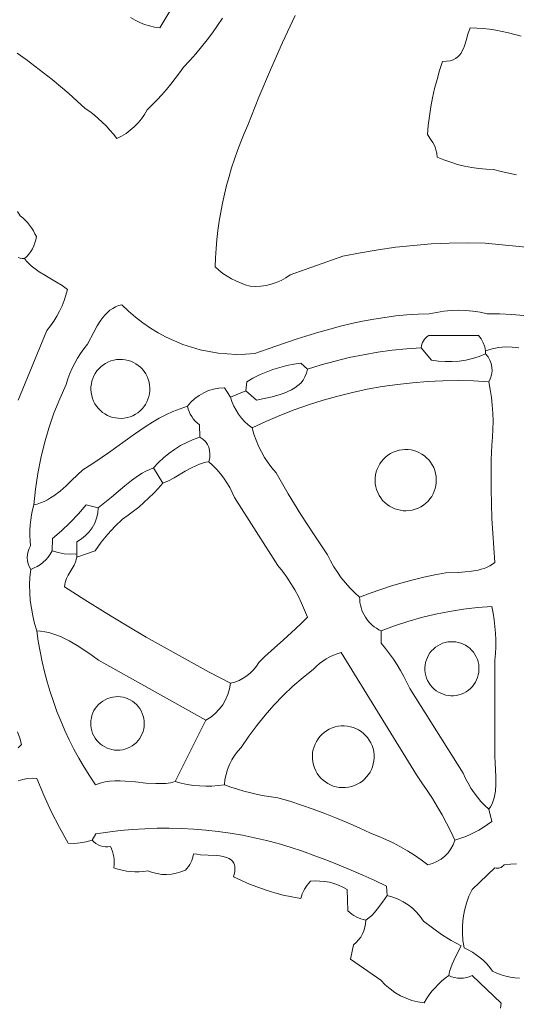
# Model space of a CAD drawing. Header units: inches. Extents: x 36.3 to 71.4, y 17.4 to 61.7.
# Tile 10 of 14: x 47.1 to 52.7, y 37.9 to 49.1. Entities that reach past the tile are written whole.
import ezdxf

# ---------------------------------------------------------------- set-up
doc = ezdxf.new("R2010")
doc.units = ezdxf.units.IN
doc.header["$MEASUREMENT"] = 0
doc.layers.add('10_CLOSED_AREAS', color=7, linetype='CONTINUOUS', lineweight=18)
doc.layers.add('20_EXACT_CIRCLES', color=7, linetype='CONTINUOUS', lineweight=18)

msp = doc.modelspace()

# ---------------------------------------------------------------- linework, layer by layer
at = {"layer": '10_CLOSED_AREAS'}
for points in [[(48.857, 49.322), (48.66, 48.994), (48.601, 49.002), (48.543, 49.014), (48.486, 49.032), (48.431, 49.054), (48.378, 49.081), (48.328, 49.112)], [(49.378, 49.105), (49.321, 49.021), (49.262, 48.937), (49.201, 48.855), (49.137, 48.775), (49.071, 48.696), (49.003, 48.619), (48.931, 48.543), (48.885, 48.478), (48.837, 48.414), (48.787, 48.351), (48.736, 48.29), (48.683, 48.23), (48.629, 48.171), (48.573, 48.114), (48.515, 48.058), (48.485, 48.005), (48.45, 47.955), (48.412, 47.908), (48.369, 47.865), (48.324, 47.825), (48.275, 47.789), (48.223, 47.757), (48.169, 47.729), (48.131, 47.779), (48.09, 47.827), (48.048, 47.873), (48.004, 47.917), (47.958, 47.959), (47.91, 47.999), (47.86, 48.037), (47.809, 48.073), (47.717, 48.158), (47.623, 48.242), (47.528, 48.323), (47.432, 48.403), (47.334, 48.48), (47.234, 48.556), (47.133, 48.631), (47.031, 48.703)], [(47.031, 48.703), (47.133, 48.631), (47.234, 48.556), (47.334, 48.48), (47.432, 48.403), (47.528, 48.323), (47.623, 48.242), (47.717, 48.158), (47.809, 48.073), (47.86, 48.037), (47.91, 47.999), (47.958, 47.959), (48.004, 47.917), (48.048, 47.873), (48.09, 47.827), (48.131, 47.779), (48.169, 47.729), (48.223, 47.757), (48.275, 47.789), (48.324, 47.825), (48.369, 47.865), (48.412, 47.908), (48.45, 47.955), (48.485, 48.005), (48.515, 48.058), (48.573, 48.114), (48.629, 48.171), (48.683, 48.23), (48.736, 48.29), (48.787, 48.351), (48.837, 48.414), (48.885, 48.478), (48.931, 48.543), (49.003, 48.619), (49.071, 48.696), (49.137, 48.775), (49.201, 48.855), (49.262, 48.937), (49.321, 49.021), (49.378, 49.105)], [(53.116, 46.462), (52.375, 46.535), (52.17, 46.539), (51.966, 46.536), (51.762, 46.527), (51.559, 46.511), (51.356, 46.49), (51.154, 46.461), (50.953, 46.427), (50.753, 46.387), (50.15, 46.174), (50.099, 46.14), (50.046, 46.111), (49.99, 46.087), (49.933, 46.068), (49.874, 46.054), (49.814, 46.046), (49.753, 46.043), (49.692, 46.046), (49.637, 46.062), (49.583, 46.082), (49.53, 46.104), (49.479, 46.13), (49.429, 46.159), (49.382, 46.191), (49.336, 46.226), (49.292, 46.264), (49.297, 46.369), (49.304, 46.474), (49.313, 46.578), (49.325, 46.682), (49.34, 46.785), (49.357, 46.888), (49.377, 46.991), (49.399, 47.093), (49.424, 47.194), (49.452, 47.295), (49.481, 47.395), (49.514, 47.495), (49.549, 47.593), (49.586, 47.691), (49.626, 47.788), (49.668, 47.884), (49.793, 48.2), (49.924, 48.514), (50.062, 48.826), (50.205, 49.134)], [(50.205, 49.134), (50.062, 48.826), (49.924, 48.514), (49.793, 48.2), (49.668, 47.884), (49.626, 47.788), (49.586, 47.691), (49.549, 47.593), (49.514, 47.495), (49.481, 47.395), (49.452, 47.295), (49.424, 47.194), (49.399, 47.093), (49.377, 46.991), (49.357, 46.888), (49.34, 46.785), (49.325, 46.682), (49.313, 46.578), (49.304, 46.474), (49.297, 46.369), (49.292, 46.264), (49.336, 46.226), (49.382, 46.191), (49.429, 46.159), (49.479, 46.13), (49.53, 46.104), (49.583, 46.082), (49.637, 46.062), (49.692, 46.046), (49.753, 46.043), (49.814, 46.046), (49.874, 46.054), (49.933, 46.068), (49.99, 46.087), (50.046, 46.111), (50.099, 46.14), (50.15, 46.174), (50.753, 46.387), (50.953, 46.427), (51.154, 46.461), (51.356, 46.49), (51.559, 46.511), (51.762, 46.527), (51.966, 46.536), (52.17, 46.539), (52.375, 46.535), (53.116, 46.462)], [(52.735, 47.316), (52.647, 47.333), (52.559, 47.353), (52.472, 47.376), (52.389, 47.38), (52.306, 47.387), (52.224, 47.399), (52.142, 47.415), (52.062, 47.435), (51.983, 47.459), (51.904, 47.487), (51.827, 47.519), (51.823, 47.563), (51.815, 47.6), (51.805, 47.631), (51.793, 47.658), (51.778, 47.684), (51.76, 47.711), (51.718, 47.774), (51.727, 47.88), (51.74, 47.986), (51.756, 48.092), (51.776, 48.196), (51.8, 48.3), (51.827, 48.404), (51.857, 48.506), (51.891, 48.607), (51.936, 48.611), (51.976, 48.618), (52.01, 48.629), (52.038, 48.644), (52.063, 48.661), (52.084, 48.681), (52.101, 48.704), (52.116, 48.729), (52.128, 48.757), (52.14, 48.786), (52.16, 48.85), (52.18, 48.92), (52.207, 48.993), (52.281, 48.991), (52.354, 48.986), (52.427, 48.977), (52.5, 48.965), (52.644, 48.935), (52.788, 48.899)], [(47.037, 46.898), (47.067, 46.848), (47.097, 46.824), (47.124, 46.798), (47.15, 46.77), (47.174, 46.741), (47.196, 46.71), (47.217, 46.678), (47.235, 46.644), (47.251, 46.61), (47.244, 46.574), (47.235, 46.539), (47.222, 46.505), (47.206, 46.472), (47.188, 46.441), (47.166, 46.412), (47.142, 46.385), (47.115, 46.36), (47.139, 46.331), (47.165, 46.303), (47.192, 46.278), (47.221, 46.254), (47.283, 46.21), (47.349, 46.169), (47.482, 46.092), (47.547, 46.052), (47.607, 46.008), (47.589, 45.944), (47.568, 45.882), (47.544, 45.821), (47.516, 45.761), (47.485, 45.703), (47.45, 45.647), (47.412, 45.593), (47.371, 45.541), (47.044, 44.745)], [(47.043, 46.374), (47.066, 46.365), (47.09, 46.36), (47.115, 46.36), (47.142, 46.385), (47.166, 46.412), (47.188, 46.441), (47.206, 46.472), (47.222, 46.505), (47.235, 46.539), (47.244, 46.574), (47.251, 46.61), (47.235, 46.644), (47.217, 46.678), (47.196, 46.71), (47.174, 46.741), (47.15, 46.77), (47.124, 46.798), (47.097, 46.824), (47.067, 46.848), (47.037, 46.898)], [(47.044, 44.745), (47.371, 45.541), (47.412, 45.593), (47.45, 45.647), (47.485, 45.703), (47.516, 45.761), (47.544, 45.821), (47.568, 45.882), (47.589, 45.944), (47.607, 46.008), (47.547, 46.052), (47.482, 46.092), (47.349, 46.169), (47.283, 46.21), (47.221, 46.254), (47.192, 46.278), (47.165, 46.303), (47.139, 46.331), (47.115, 46.36), (47.09, 46.36), (47.066, 46.365), (47.043, 46.374)], [(52.76, 45.342), (52.684, 45.35), (52.608, 45.351), (52.532, 45.344), (52.456, 45.329), (52.382, 45.306), (52.382, 45.271), (52.41, 45.238), (52.431, 45.2), (52.446, 45.161), (52.454, 45.119), (52.455, 45.077), (52.449, 45.035), (52.437, 44.994), (52.417, 44.955), (52.434, 44.866), (52.448, 44.776), (52.458, 44.686), (52.464, 44.595), (52.467, 44.504), (52.466, 44.413), (52.461, 44.323), (52.452, 44.232), (52.447, 44.064), (52.445, 43.896), (52.445, 43.729), (52.449, 43.561), (52.454, 43.393), (52.463, 43.225), (52.474, 43.058), (52.488, 42.891), (52.46, 42.871), (52.43, 42.853), (52.398, 42.838), (52.365, 42.825), (52.331, 42.815), (52.296, 42.806), (52.222, 42.792), (52.148, 42.784), (52.073, 42.779), (51.929, 42.775), (51.803, 42.751), (51.677, 42.724), (51.553, 42.694), (51.429, 42.661), (51.306, 42.625), (51.184, 42.585), (51.063, 42.543), (50.943, 42.497), (50.944, 42.467), (50.947, 42.436), (50.952, 42.406), (50.959, 42.377), (50.969, 42.348), (50.98, 42.321), (50.994, 42.294), (51.009, 42.268), (51.026, 42.244), (51.044, 42.22), (51.065, 42.198), (51.086, 42.178), (51.11, 42.158), (51.135, 42.141), (51.161, 42.125), (51.188, 42.111), (51.341, 42.169), (51.495, 42.22), (51.651, 42.264), (51.809, 42.302), (51.968, 42.334), (52.129, 42.359), (52.29, 42.378), (52.452, 42.389), (52.468, 42.314), (52.48, 42.238), (52.488, 42.161), (52.494, 42.085), (52.497, 42.008), (52.497, 41.931), (52.494, 41.854), (52.488, 41.777), (52.488, 40.68), (52.49, 40.605), (52.494, 40.525), (52.497, 40.444), (52.498, 40.363), (52.493, 40.283), (52.487, 40.245), (52.479, 40.207), (52.469, 40.171), (52.455, 40.137), (52.438, 40.105), (52.417, 40.075), (52.452, 39.937), (52.405, 39.901), (52.355, 39.868), (52.305, 39.837), (52.252, 39.809), (52.199, 39.784), (52.144, 39.761), (52.088, 39.741), (52.031, 39.723), (52.012, 39.671), (51.986, 39.623), (51.953, 39.579), (51.916, 39.539), (51.873, 39.506), (51.826, 39.478), (51.775, 39.457), (51.721, 39.443), (51.646, 39.498), (51.569, 39.551), (51.489, 39.601), (51.408, 39.648), (51.325, 39.691), (51.241, 39.732), (51.155, 39.769), (51.068, 39.802), (50.939, 39.863), (50.81, 39.921), (50.679, 39.976), (50.547, 40.028), (50.414, 40.077), (50.28, 40.123), (50.145, 40.167), (50.009, 40.207), (49.931, 40.217), (49.853, 40.23), (49.776, 40.245), (49.699, 40.263), (49.622, 40.282), (49.547, 40.304), (49.472, 40.329), (49.398, 40.356), (49.327, 40.346), (49.256, 40.341), (49.186, 40.339), (49.115, 40.342), (49.044, 40.348), (48.974, 40.359), (48.905, 40.373), (48.836, 40.391), (48.783, 40.378), (48.729, 40.371), (48.673, 40.368), (48.617, 40.368), (48.501, 40.375), (48.383, 40.387), (48.266, 40.397), (48.207, 40.399), (48.149, 40.399), (48.092, 40.395), (48.035, 40.387), (47.98, 40.374), (47.926, 40.356), (47.86, 40.455), (47.797, 40.555), (47.737, 40.658), (47.68, 40.762), (47.627, 40.868), (47.577, 40.975), (47.53, 41.083), (47.486, 41.193), (47.445, 41.304), (47.408, 41.417), (47.374, 41.53), (47.344, 41.645), (47.316, 41.76), (47.293, 41.876), (47.273, 41.993), (47.256, 42.111), (47.23, 42.197), (47.21, 42.283), (47.194, 42.37), (47.182, 42.458), (47.176, 42.547), (47.174, 42.636), (47.178, 42.725), (47.186, 42.813), (47.168, 42.845), (47.156, 42.878), (47.149, 42.912), (47.146, 42.947), (47.148, 42.982), (47.156, 43.016), (47.168, 43.05), (47.185, 43.081), (47.18, 43.14), (47.178, 43.2), (47.178, 43.259), (47.181, 43.318), (47.187, 43.377), (47.196, 43.435), (47.207, 43.493), (47.221, 43.551), (47.24, 43.729), (47.267, 43.906), (47.302, 44.081), (47.344, 44.254), (47.394, 44.426), (47.452, 44.595), (47.518, 44.761), (47.591, 44.924), (47.611, 44.987), (47.634, 45.048), (47.66, 45.108), (47.689, 45.166), (47.722, 45.223), (47.757, 45.278), (47.795, 45.331), (47.836, 45.382), (47.908, 45.521), (47.946, 45.591), (47.989, 45.658), (48.012, 45.689), (48.037, 45.718), (48.063, 45.745), (48.092, 45.77), (48.123, 45.791), (48.155, 45.809), (48.191, 45.823), (48.229, 45.833), (48.305, 45.759), (48.384, 45.69), (48.467, 45.626), (48.553, 45.567), (48.642, 45.512), (48.733, 45.463), (48.827, 45.42), (48.923, 45.381), (49.022, 45.348), (49.122, 45.32), (49.223, 45.298), (49.326, 45.282), (49.43, 45.271), (49.534, 45.267), (49.64, 45.268), (49.745, 45.275), (49.986, 45.36), (50.23, 45.443), (50.477, 45.519), (50.601, 45.554), (50.726, 45.587), (50.851, 45.618), (50.977, 45.645), (51.104, 45.669), (51.23, 45.689), (51.357, 45.705), (51.484, 45.718), (51.611, 45.725), (51.739, 45.728), (51.821, 45.746), (51.903, 45.759), (51.987, 45.767), (52.07, 45.77), (52.153, 45.767), (52.237, 45.76), (52.319, 45.747), (52.401, 45.729), (52.541, 45.729), (52.68, 45.723), (52.819, 45.71)], [(52.819, 45.71), (52.68, 45.723), (52.541, 45.729), (52.401, 45.729), (52.319, 45.747), (52.237, 45.76), (52.153, 45.767), (52.07, 45.77), (51.987, 45.767), (51.903, 45.759), (51.821, 45.746), (51.739, 45.728), (51.611, 45.725), (51.484, 45.718), (51.357, 45.705), (51.23, 45.689), (51.104, 45.669), (50.977, 45.645), (50.851, 45.618), (50.726, 45.587), (50.601, 45.554), (50.477, 45.519), (50.23, 45.443), (49.986, 45.36), (49.745, 45.275), (49.64, 45.268), (49.534, 45.267), (49.43, 45.271), (49.326, 45.282), (49.223, 45.298), (49.122, 45.32), (49.022, 45.348), (48.923, 45.381), (48.827, 45.42), (48.733, 45.463), (48.642, 45.512), (48.553, 45.567), (48.467, 45.626), (48.384, 45.69), (48.305, 45.759), (48.229, 45.833), (48.191, 45.823), (48.155, 45.809), (48.123, 45.791), (48.092, 45.77), (48.063, 45.745), (48.037, 45.718), (48.012, 45.689), (47.989, 45.658), (47.946, 45.591), (47.908, 45.521), (47.836, 45.382), (47.795, 45.331), (47.757, 45.278), (47.722, 45.223), (47.689, 45.166), (47.66, 45.108), (47.634, 45.048), (47.611, 44.987), (47.591, 44.924), (47.518, 44.761), (47.452, 44.595), (47.394, 44.426), (47.344, 44.254), (47.302, 44.081), (47.267, 43.906), (47.24, 43.729), (47.221, 43.551), (47.261, 43.559), (47.3, 43.571), (47.339, 43.587), (47.377, 43.606), (47.414, 43.628), (47.451, 43.652), (47.523, 43.707), (47.592, 43.767), (47.658, 43.83), (47.78, 43.951), (47.856, 43.996), (47.929, 44.043), (48.074, 44.142), (48.359, 44.348), (48.504, 44.447), (48.578, 44.493), (48.653, 44.537), (48.731, 44.577), (48.81, 44.614), (48.892, 44.646), (48.976, 44.674), (49.016, 44.722), (49.06, 44.764), (49.109, 44.799), (49.162, 44.829), (49.218, 44.853), (49.276, 44.87), (49.336, 44.88), (49.398, 44.883), (49.468, 44.78), (49.643, 44.85), (49.653, 44.955), (49.725, 44.996), (49.799, 45.032), (49.875, 45.064), (49.952, 45.093), (50.03, 45.117), (50.11, 45.138), (50.191, 45.154), (50.273, 45.166), (50.346, 45.096), (50.504, 45.146), (50.664, 45.191), (50.825, 45.23), (50.987, 45.263), (51.15, 45.291), (51.314, 45.314), (51.479, 45.331), (51.645, 45.342), (51.648, 45.363), (51.654, 45.384), (51.662, 45.403), (51.672, 45.422), (51.684, 45.439), (51.699, 45.455), (51.715, 45.47), (51.732, 45.482), (52.302, 45.482), (52.331, 45.443), (52.355, 45.4), (52.372, 45.354), (52.382, 45.306), (52.456, 45.329), (52.532, 45.344), (52.608, 45.351), (52.684, 45.35), (52.76, 45.342)], [(47.035, 40.958), (47.061, 40.887), (47.08, 40.813), (47.042, 40.778)], [(47.042, 40.778), (47.08, 40.813), (47.061, 40.887), (47.035, 40.958)], [(47.045, 40.399), (47.096, 40.415), (47.148, 40.425), (47.202, 40.429), (47.255, 40.426), (47.335, 40.237), (47.422, 40.051), (47.515, 39.868), (47.614, 39.688), (47.683, 39.686), (47.753, 39.691), (47.821, 39.703), (47.888, 39.723), (47.93, 39.794), (48.069, 39.815), (48.209, 39.832), (48.349, 39.845), (48.489, 39.854), (48.629, 39.859), (48.769, 39.859), (48.909, 39.856), (49.049, 39.849), (49.188, 39.837), (49.327, 39.822), (49.466, 39.802), (49.604, 39.779), (49.741, 39.751), (49.878, 39.72), (50.014, 39.685), (50.149, 39.645), (50.29, 39.597), (50.43, 39.546), (50.569, 39.494), (50.708, 39.439), (50.845, 39.382), (50.981, 39.322), (51.117, 39.261), (51.251, 39.197), (51.259, 39.091), (51.322, 39.074), (51.383, 39.051), (51.441, 39.021), (51.496, 38.987), (51.547, 38.947), (51.594, 38.903), (51.636, 38.853), (51.674, 38.8), (51.775, 38.721), (51.88, 38.647), (51.989, 38.58), (52.101, 38.519), (52.061, 38.436), (52.019, 38.351), (52, 38.309), (51.984, 38.266), (51.97, 38.223), (51.961, 38.179), (51.993, 38.165), (52.026, 38.156), (52.06, 38.15), (52.094, 38.148), (52.129, 38.15), (52.162, 38.156), (52.196, 38.165), (52.228, 38.179), (52.558, 37.862), (52.553, 37.807)], [(52.553, 37.807), (52.558, 37.862), (52.228, 38.179), (52.196, 38.165), (52.162, 38.156), (52.129, 38.15), (52.094, 38.148), (52.06, 38.15), (52.026, 38.156), (51.993, 38.165), (51.961, 38.179), (51.919, 38.147), (51.878, 38.113), (51.84, 38.077), (51.804, 38.039), (51.769, 37.999), (51.737, 37.957), (51.707, 37.913), (51.68, 37.868), (51.609, 37.878), (51.54, 37.895), (51.473, 37.919), (51.409, 37.948), (51.347, 37.984), (51.29, 38.025), (51.236, 38.072), (51.187, 38.125), (50.837, 38.366), (50.872, 38.528), (50.904, 38.555), (50.931, 38.585), (50.955, 38.618), (50.976, 38.653), (50.991, 38.69), (51.003, 38.729), (51.01, 38.769), (51.013, 38.811), (50.984, 38.817), (50.956, 38.825), (50.929, 38.835), (50.902, 38.847), (50.877, 38.862), (50.853, 38.878), (50.83, 38.896), (50.808, 38.916), (50.8, 39.162), (50.752, 39.188), (50.702, 39.21), (50.65, 39.228), (50.598, 39.242), (50.544, 39.252), (50.49, 39.257), (50.436, 39.258), (50.381, 39.255), (50.344, 39.211), (50.313, 39.163), (50.288, 39.111), (50.27, 39.056), (50.17, 39.075), (50.071, 39.097), (49.974, 39.123), (49.877, 39.153), (49.782, 39.186), (49.687, 39.222), (49.594, 39.262), (49.503, 39.305), (49.516, 39.36), (49.519, 39.384), (49.519, 39.405), (49.517, 39.425), (49.514, 39.443), (49.508, 39.459), (49.5, 39.473), (49.491, 39.485), (49.48, 39.496), (49.453, 39.514), (49.421, 39.527), (49.385, 39.537), (49.346, 39.543), (49.303, 39.547), (49.215, 39.551), (49.127, 39.556), (49.085, 39.562), (49.047, 39.569), (49.042, 39.543), (49.035, 39.517), (49.026, 39.492), (49.016, 39.467), (49.003, 39.444), (48.988, 39.422), (48.971, 39.401), (48.953, 39.381), (48.901, 39.36), (48.848, 39.345), (48.794, 39.336), (48.739, 39.332), (48.684, 39.333), (48.63, 39.341), (48.576, 39.353), (48.523, 39.372), (48.474, 39.365), (48.425, 39.362), (48.376, 39.362), (48.327, 39.365), (48.279, 39.371), (48.23, 39.38), (48.183, 39.392), (48.136, 39.407), (48.139, 39.439), (48.14, 39.47), (48.139, 39.502), (48.136, 39.533), (48.13, 39.563), (48.122, 39.594), (48.111, 39.623), (48.098, 39.652), (48.069, 39.648), (48.04, 39.648), (48.011, 39.652), (47.984, 39.66), (47.957, 39.671), (47.932, 39.685), (47.909, 39.703), (47.888, 39.723), (47.821, 39.703), (47.753, 39.691), (47.683, 39.686), (47.614, 39.688), (47.515, 39.868), (47.422, 40.051), (47.335, 40.237), (47.255, 40.426), (47.202, 40.429), (47.148, 40.425), (47.096, 40.415), (47.045, 40.399)], [(52.769, 38.147), (52.716, 38.152), (52.663, 38.16), (52.611, 38.172), (52.56, 38.188), (52.51, 38.207), (52.461, 38.229), (52.429, 38.271), (52.394, 38.311), (52.356, 38.349), (52.317, 38.384), (52.275, 38.416), (52.231, 38.445), (52.184, 38.471), (52.136, 38.495), (52.123, 38.58), (52.117, 38.665), (52.118, 38.751), (52.126, 38.836), (52.141, 38.92), (52.163, 39.003), (52.192, 39.084), (52.227, 39.162), (52.488, 39.407), (52.502, 39.404), (52.517, 39.403), (52.532, 39.404), (52.546, 39.407), (52.56, 39.413), (52.572, 39.421), (52.583, 39.431), (52.593, 39.443), (52.665, 39.451), (52.736, 39.453)]]:
    msp.add_lwpolyline(points, dxfattribs=at)
for points in [[(52.382, 45.306), (52.372, 45.354), (52.355, 45.4), (52.331, 45.443), (52.302, 45.482), (51.732, 45.482), (51.715, 45.47), (51.699, 45.455), (51.684, 45.439), (51.672, 45.422), (51.662, 45.403), (51.654, 45.384), (51.648, 45.363), (51.645, 45.342), (51.763, 45.201), (51.842, 45.19), (51.92, 45.184), (51.999, 45.184), (52.078, 45.19), (52.156, 45.202), (52.233, 45.22), (52.308, 45.243), (52.382, 45.271)], [(49.468, 44.78), (49.485, 44.728), (49.506, 44.677), (49.532, 44.629), (49.561, 44.583), (49.594, 44.54), (49.63, 44.5), (49.67, 44.463), (49.714, 44.429), (49.872, 44.502), (50.033, 44.571), (50.195, 44.634), (50.36, 44.692), (50.525, 44.744), (50.693, 44.791), (50.861, 44.832), (51.031, 44.868), (51.202, 44.899), (51.374, 44.924), (51.547, 44.943), (51.72, 44.957), (51.894, 44.965), (52.068, 44.967), (52.243, 44.964), (52.417, 44.955), (52.437, 44.994), (52.449, 45.035), (52.455, 45.077), (52.454, 45.119), (52.446, 45.161), (52.431, 45.2), (52.41, 45.238), (52.382, 45.271), (52.308, 45.243), (52.233, 45.22), (52.156, 45.202), (52.078, 45.19), (51.999, 45.184), (51.92, 45.184), (51.842, 45.19), (51.763, 45.201), (51.645, 45.342), (51.479, 45.331), (51.314, 45.314), (51.15, 45.291), (50.987, 45.263), (50.825, 45.23), (50.664, 45.191), (50.504, 45.146), (50.346, 45.096), (50.335, 45.051), (50.319, 45.01), (50.297, 44.973), (50.27, 44.94), (50.238, 44.911), (50.203, 44.885), (50.165, 44.862), (50.123, 44.842), (50.08, 44.824), (50.035, 44.809), (49.943, 44.783), (49.851, 44.762), (49.764, 44.745), (49.643, 44.85)], [(49.764, 44.745), (49.851, 44.762), (49.943, 44.783), (50.035, 44.809), (50.08, 44.824), (50.123, 44.842), (50.165, 44.862), (50.203, 44.885), (50.238, 44.911), (50.27, 44.94), (50.297, 44.973), (50.319, 45.01), (50.335, 45.051), (50.346, 45.096), (50.273, 45.166), (50.191, 45.154), (50.11, 45.138), (50.03, 45.117), (49.952, 45.093), (49.875, 45.064), (49.799, 45.032), (49.725, 44.996), (49.653, 44.955), (49.643, 44.85)], [(52.452, 44.232), (52.461, 44.323), (52.466, 44.413), (52.467, 44.504), (52.464, 44.595), (52.458, 44.686), (52.448, 44.776), (52.434, 44.866), (52.417, 44.955), (52.243, 44.964), (52.068, 44.967), (51.894, 44.965), (51.72, 44.957), (51.547, 44.943), (51.374, 44.924), (51.202, 44.899), (51.031, 44.868), (50.861, 44.832), (50.693, 44.791), (50.525, 44.744), (50.36, 44.692), (50.195, 44.634), (50.033, 44.571), (49.872, 44.502), (49.714, 44.429), (49.735, 44.358), (49.76, 44.289), (49.789, 44.221), (49.821, 44.155), (49.858, 44.091), (49.898, 44.03), (49.942, 43.971), (49.989, 43.914), (50.128, 43.675), (50.273, 43.44), (50.423, 43.208), (50.578, 42.98), (50.612, 42.911), (50.649, 42.844), (50.689, 42.78), (50.733, 42.718), (50.781, 42.659), (50.832, 42.602), (50.886, 42.548), (50.943, 42.497), (51.063, 42.543), (51.184, 42.585), (51.306, 42.625), (51.429, 42.661), (51.553, 42.694), (51.677, 42.724), (51.803, 42.751), (51.929, 42.775), (52.073, 42.779), (52.148, 42.784), (52.222, 42.792), (52.296, 42.806), (52.331, 42.815), (52.365, 42.825), (52.398, 42.838), (52.43, 42.853), (52.46, 42.871), (52.488, 42.891), (52.474, 43.058), (52.463, 43.225), (52.454, 43.393), (52.449, 43.561), (52.445, 43.729), (52.445, 43.896), (52.447, 44.064)], [(49.468, 44.78), (49.398, 44.883), (49.336, 44.88), (49.276, 44.87), (49.218, 44.853), (49.162, 44.829), (49.109, 44.799), (49.06, 44.764), (49.016, 44.722), (48.976, 44.674), (48.984, 44.643), (48.995, 44.613), (49.009, 44.584), (49.025, 44.556), (49.043, 44.53), (49.064, 44.506), (49.087, 44.484), (49.113, 44.464), (49.117, 44.323), (49.153, 44.299), (49.182, 44.271), (49.205, 44.24), (49.221, 44.207), (49.23, 44.17), (49.234, 44.13), (49.231, 44.088), (49.222, 44.042), (49.268, 43.999), (49.312, 43.953), (49.353, 43.904), (49.392, 43.853), (49.427, 43.801), (49.459, 43.746), (49.488, 43.69), (49.515, 43.632), (50.007, 42.858), (50.061, 42.792), (50.112, 42.723), (50.159, 42.652), (50.203, 42.578), (50.244, 42.503), (50.281, 42.427), (50.315, 42.348), (50.346, 42.268), (50.28, 42.2), (50.212, 42.135), (50.073, 42.009), (49.932, 41.884), (49.862, 41.819), (49.793, 41.752), (49.764, 41.708), (49.731, 41.668), (49.695, 41.632), (49.655, 41.599), (49.612, 41.571), (49.566, 41.547), (49.518, 41.528), (49.468, 41.514), (49.457, 41.449), (49.438, 41.386), (49.412, 41.326), (49.379, 41.269), (49.34, 41.217), (49.294, 41.17), (49.243, 41.128), (49.187, 41.093), (48.836, 40.391), (48.905, 40.373), (48.974, 40.359), (49.044, 40.348), (49.115, 40.342), (49.186, 40.339), (49.256, 40.341), (49.327, 40.346), (49.398, 40.356), (49.405, 40.415), (49.417, 40.474), (49.434, 40.531), (49.456, 40.586), (49.483, 40.639), (49.515, 40.689), (49.551, 40.737), (49.592, 40.782), (49.677, 40.909), (49.768, 41.031), (49.864, 41.15), (49.965, 41.265), (50.071, 41.374), (50.182, 41.48), (50.297, 41.58), (50.417, 41.675), (50.45, 41.709), (50.485, 41.739), (50.522, 41.767), (50.561, 41.793), (50.601, 41.815), (50.643, 41.834), (50.687, 41.85), (50.732, 41.863), (51.591, 40.467), (51.654, 40.379), (51.715, 40.29), (51.774, 40.199), (51.83, 40.107), (51.884, 40.013), (51.936, 39.918), (51.985, 39.821), (52.031, 39.723), (52.088, 39.741), (52.144, 39.761), (52.199, 39.784), (52.252, 39.809), (52.305, 39.837), (52.355, 39.868), (52.405, 39.901), (52.452, 39.937), (52.417, 40.075), (52.372, 40.119), (52.329, 40.166), (52.288, 40.214), (52.25, 40.265), (52.214, 40.318), (52.182, 40.372), (52.152, 40.428), (52.125, 40.486), (51.517, 41.454), (51.484, 41.524), (51.449, 41.592), (51.411, 41.659), (51.372, 41.724), (51.329, 41.788), (51.285, 41.851), (51.238, 41.912), (51.189, 41.971), (51.188, 42.111), (51.161, 42.125), (51.135, 42.141), (51.11, 42.158), (51.086, 42.178), (51.065, 42.198), (51.044, 42.22), (51.026, 42.244), (51.009, 42.268), (50.994, 42.294), (50.98, 42.321), (50.969, 42.348), (50.959, 42.377), (50.952, 42.406), (50.947, 42.436), (50.944, 42.467), (50.943, 42.497), (50.886, 42.548), (50.832, 42.602), (50.781, 42.659), (50.733, 42.718), (50.689, 42.78), (50.649, 42.844), (50.612, 42.911), (50.578, 42.98), (50.423, 43.208), (50.273, 43.44), (50.128, 43.675), (49.989, 43.914), (49.942, 43.971), (49.898, 44.03), (49.858, 44.091), (49.821, 44.155), (49.789, 44.221), (49.76, 44.289), (49.735, 44.358), (49.714, 44.429), (49.67, 44.463), (49.63, 44.5), (49.594, 44.54), (49.561, 44.583), (49.532, 44.629), (49.506, 44.677), (49.485, 44.728)], [(47.821, 43.551), (47.958, 43.516), (48.034, 43.575), (48.109, 43.638), (48.261, 43.767), (48.338, 43.828), (48.419, 43.884), (48.46, 43.91), (48.502, 43.933), (48.546, 43.954), (48.59, 43.972), (48.645, 44.031), (48.703, 44.086), (48.765, 44.136), (48.83, 44.183), (48.898, 44.225), (48.968, 44.262), (49.041, 44.295), (49.117, 44.323), (49.113, 44.464), (49.087, 44.484), (49.064, 44.506), (49.043, 44.53), (49.025, 44.556), (49.009, 44.584), (48.995, 44.613), (48.984, 44.643), (48.976, 44.674), (48.892, 44.646), (48.81, 44.614), (48.731, 44.577), (48.653, 44.537), (48.578, 44.493), (48.504, 44.447), (48.359, 44.348), (48.074, 44.142), (47.929, 44.043), (47.856, 43.996), (47.78, 43.951), (47.658, 43.83), (47.592, 43.767), (47.523, 43.707), (47.451, 43.652), (47.414, 43.628), (47.377, 43.606), (47.339, 43.587), (47.3, 43.571), (47.261, 43.559), (47.221, 43.551), (47.207, 43.493), (47.196, 43.435), (47.187, 43.377), (47.181, 43.318), (47.178, 43.259), (47.178, 43.2), (47.18, 43.14), (47.185, 43.081), (47.168, 43.05), (47.156, 43.016), (47.148, 42.982), (47.146, 42.947), (47.149, 42.912), (47.156, 42.878), (47.168, 42.845), (47.186, 42.813), (47.225, 42.829), (47.262, 42.847), (47.297, 42.869), (47.329, 42.895), (47.359, 42.923), (47.386, 42.954), (47.41, 42.988), (47.431, 43.024), (47.434, 43.165), (47.538, 43.254), (47.638, 43.348), (47.732, 43.447)], [(49.117, 44.323), (49.041, 44.295), (48.968, 44.262), (48.898, 44.225), (48.83, 44.183), (48.765, 44.136), (48.703, 44.086), (48.645, 44.031), (48.59, 43.972), (48.695, 43.797), (48.762, 43.825), (48.825, 43.859), (48.951, 43.933), (49.014, 43.969), (49.08, 44), (49.114, 44.014), (49.149, 44.026), (49.185, 44.035), (49.222, 44.042), (49.231, 44.088), (49.234, 44.13), (49.23, 44.17), (49.221, 44.207), (49.205, 44.24), (49.182, 44.271), (49.153, 44.299)], [(49.222, 44.042), (49.185, 44.035), (49.149, 44.026), (49.114, 44.014), (49.08, 44), (49.014, 43.969), (48.951, 43.933), (48.825, 43.859), (48.762, 43.825), (48.695, 43.797), (48.644, 43.738), (48.591, 43.682), (48.536, 43.628), (48.479, 43.575), (48.421, 43.525), (48.36, 43.477), (48.298, 43.431), (48.234, 43.387), (48.148, 43.303), (48.068, 43.215), (47.993, 43.122), (47.923, 43.024), (47.712, 42.954), (47.707, 42.929), (47.7, 42.905), (47.682, 42.862), (47.661, 42.824), (47.638, 42.787), (47.615, 42.749), (47.595, 42.709), (47.58, 42.665), (47.575, 42.64), (47.572, 42.614), (47.803, 42.466), (48.036, 42.322), (48.27, 42.18), (48.506, 42.041), (48.744, 41.905), (48.984, 41.772), (49.225, 41.642), (49.468, 41.514), (49.518, 41.528), (49.566, 41.547), (49.612, 41.571), (49.655, 41.599), (49.695, 41.632), (49.731, 41.668), (49.764, 41.708), (49.793, 41.752), (49.862, 41.819), (49.932, 41.884), (50.073, 42.009), (50.212, 42.135), (50.28, 42.2), (50.346, 42.268), (50.315, 42.348), (50.281, 42.427), (50.244, 42.503), (50.203, 42.578), (50.159, 42.652), (50.112, 42.723), (50.061, 42.792), (50.007, 42.858), (49.515, 43.632), (49.488, 43.69), (49.459, 43.746), (49.427, 43.801), (49.392, 43.853), (49.353, 43.904), (49.312, 43.953), (49.268, 43.999)], [(47.958, 43.516), (47.953, 43.455), (47.939, 43.397), (47.918, 43.341), (47.89, 43.289), (47.855, 43.241), (47.814, 43.198), (47.767, 43.161), (47.715, 43.129), (47.712, 42.989), (47.712, 42.954), (47.923, 43.024), (47.993, 43.122), (48.068, 43.215), (48.148, 43.303), (48.234, 43.387), (48.298, 43.431), (48.36, 43.477), (48.421, 43.525), (48.479, 43.575), (48.536, 43.628), (48.591, 43.682), (48.644, 43.738), (48.695, 43.797), (48.59, 43.972), (48.546, 43.954), (48.502, 43.933), (48.46, 43.91), (48.419, 43.884), (48.338, 43.828), (48.261, 43.767), (48.109, 43.638), (48.034, 43.575)], [(47.715, 43.129), (47.767, 43.161), (47.814, 43.198), (47.855, 43.241), (47.89, 43.289), (47.918, 43.341), (47.939, 43.397), (47.953, 43.455), (47.958, 43.516), (47.821, 43.551), (47.732, 43.447), (47.638, 43.348), (47.538, 43.254), (47.434, 43.165), (47.431, 43.024), (47.5, 43.004), (47.57, 42.991), (47.641, 42.986), (47.712, 42.989)], [(47.186, 42.813), (47.178, 42.725), (47.174, 42.636), (47.176, 42.547), (47.182, 42.458), (47.194, 42.37), (47.21, 42.283), (47.23, 42.197), (47.256, 42.111), (47.3, 42.109), (47.346, 42.102), (47.392, 42.092), (47.439, 42.078), (47.486, 42.062), (47.533, 42.042), (47.626, 41.997), (47.718, 41.945), (47.805, 41.889), (47.887, 41.832), (47.961, 41.777), (49.187, 41.093), (49.243, 41.128), (49.294, 41.17), (49.34, 41.217), (49.379, 41.269), (49.412, 41.326), (49.438, 41.386), (49.457, 41.449), (49.468, 41.514), (49.225, 41.642), (48.984, 41.772), (48.744, 41.905), (48.506, 42.041), (48.27, 42.18), (48.036, 42.322), (47.803, 42.466), (47.572, 42.614), (47.575, 42.64), (47.58, 42.665), (47.595, 42.709), (47.615, 42.749), (47.638, 42.787), (47.661, 42.824), (47.682, 42.862), (47.7, 42.905), (47.707, 42.929), (47.712, 42.954), (47.712, 42.989), (47.641, 42.986), (47.57, 42.991), (47.5, 43.004), (47.431, 43.024), (47.41, 42.988), (47.386, 42.954), (47.359, 42.923), (47.329, 42.895), (47.297, 42.869), (47.262, 42.847), (47.225, 42.829)], [(51.188, 42.111), (51.189, 41.971), (51.238, 41.912), (51.285, 41.851), (51.329, 41.788), (51.372, 41.724), (51.411, 41.659), (51.449, 41.592), (51.484, 41.524), (51.517, 41.454), (52.125, 40.486), (52.152, 40.428), (52.182, 40.372), (52.214, 40.318), (52.25, 40.265), (52.288, 40.214), (52.329, 40.166), (52.372, 40.119), (52.417, 40.075), (52.438, 40.105), (52.455, 40.137), (52.469, 40.171), (52.479, 40.207), (52.487, 40.245), (52.493, 40.283), (52.498, 40.363), (52.497, 40.444), (52.494, 40.525), (52.49, 40.605), (52.488, 40.68), (52.488, 41.777), (52.494, 41.854), (52.497, 41.931), (52.497, 42.008), (52.494, 42.085), (52.488, 42.161), (52.48, 42.238), (52.468, 42.314), (52.452, 42.389), (52.29, 42.378), (52.129, 42.359), (51.968, 42.334), (51.809, 42.302), (51.651, 42.264), (51.495, 42.22), (51.341, 42.169)], [(47.256, 42.111), (47.273, 41.993), (47.293, 41.876), (47.316, 41.76), (47.344, 41.645), (47.374, 41.53), (47.408, 41.417), (47.445, 41.304), (47.486, 41.193), (47.53, 41.083), (47.577, 40.975), (47.627, 40.868), (47.68, 40.762), (47.737, 40.658), (47.797, 40.555), (47.86, 40.455), (47.926, 40.356), (47.98, 40.374), (48.035, 40.387), (48.092, 40.395), (48.149, 40.399), (48.207, 40.399), (48.266, 40.397), (48.383, 40.387), (48.501, 40.375), (48.617, 40.368), (48.673, 40.368), (48.729, 40.371), (48.783, 40.378), (48.836, 40.391), (49.187, 41.093), (47.961, 41.777), (47.887, 41.832), (47.805, 41.889), (47.718, 41.945), (47.626, 41.997), (47.533, 42.042), (47.486, 42.062), (47.439, 42.078), (47.392, 42.092), (47.346, 42.102), (47.3, 42.109)], [(52.031, 39.723), (51.985, 39.821), (51.936, 39.918), (51.884, 40.013), (51.83, 40.107), (51.774, 40.199), (51.715, 40.29), (51.654, 40.379), (51.591, 40.467), (50.732, 41.863), (50.687, 41.85), (50.643, 41.834), (50.601, 41.815), (50.561, 41.793), (50.522, 41.767), (50.485, 41.739), (50.45, 41.709), (50.417, 41.675), (50.297, 41.58), (50.182, 41.48), (50.071, 41.374), (49.965, 41.265), (49.864, 41.15), (49.768, 41.031), (49.677, 40.909), (49.592, 40.782), (49.551, 40.737), (49.515, 40.689), (49.483, 40.639), (49.456, 40.586), (49.434, 40.531), (49.417, 40.474), (49.405, 40.415), (49.398, 40.356), (49.472, 40.329), (49.547, 40.304), (49.622, 40.282), (49.699, 40.263), (49.776, 40.245), (49.853, 40.23), (49.931, 40.217), (50.009, 40.207), (50.145, 40.167), (50.28, 40.123), (50.414, 40.077), (50.547, 40.028), (50.679, 39.976), (50.81, 39.921), (50.939, 39.863), (51.068, 39.802), (51.155, 39.769), (51.241, 39.732), (51.325, 39.691), (51.408, 39.648), (51.489, 39.601), (51.569, 39.551), (51.646, 39.498), (51.721, 39.443), (51.775, 39.457), (51.826, 39.478), (51.873, 39.506), (51.916, 39.539), (51.953, 39.579), (51.986, 39.623), (52.012, 39.671)], [(51.259, 39.091), (51.251, 39.197), (51.117, 39.261), (50.981, 39.322), (50.845, 39.382), (50.708, 39.439), (50.569, 39.494), (50.43, 39.546), (50.29, 39.597), (50.149, 39.645), (50.014, 39.685), (49.878, 39.72), (49.741, 39.751), (49.604, 39.779), (49.466, 39.802), (49.327, 39.822), (49.188, 39.837), (49.049, 39.849), (48.909, 39.856), (48.769, 39.859), (48.629, 39.859), (48.489, 39.854), (48.349, 39.845), (48.209, 39.832), (48.069, 39.815), (47.93, 39.794), (47.888, 39.723), (47.909, 39.703), (47.932, 39.685), (47.957, 39.671), (47.984, 39.66), (48.011, 39.652), (48.04, 39.648), (48.069, 39.648), (48.098, 39.652), (48.111, 39.623), (48.122, 39.594), (48.13, 39.563), (48.136, 39.533), (48.139, 39.502), (48.14, 39.47), (48.139, 39.439), (48.136, 39.407), (48.183, 39.392), (48.23, 39.38), (48.279, 39.371), (48.327, 39.365), (48.376, 39.362), (48.425, 39.362), (48.474, 39.365), (48.523, 39.372), (48.576, 39.353), (48.63, 39.341), (48.684, 39.333), (48.739, 39.332), (48.794, 39.336), (48.848, 39.345), (48.901, 39.36), (48.953, 39.381), (48.971, 39.401), (48.988, 39.422), (49.003, 39.444), (49.016, 39.467), (49.026, 39.492), (49.035, 39.517), (49.042, 39.543), (49.047, 39.569), (49.085, 39.562), (49.127, 39.556), (49.215, 39.551), (49.303, 39.547), (49.346, 39.543), (49.385, 39.537), (49.421, 39.527), (49.453, 39.514), (49.48, 39.496), (49.491, 39.485), (49.5, 39.473), (49.508, 39.459), (49.514, 39.443), (49.517, 39.425), (49.519, 39.405), (49.519, 39.384), (49.516, 39.36), (49.503, 39.305), (49.594, 39.262), (49.687, 39.222), (49.782, 39.186), (49.877, 39.153), (49.974, 39.123), (50.071, 39.097), (50.17, 39.075), (50.27, 39.056), (50.288, 39.111), (50.313, 39.163), (50.344, 39.211), (50.381, 39.255), (50.436, 39.258), (50.49, 39.257), (50.544, 39.252), (50.598, 39.242), (50.65, 39.228), (50.702, 39.21), (50.752, 39.188), (50.8, 39.162), (50.808, 38.916), (50.83, 38.896), (50.853, 38.878), (50.877, 38.862), (50.902, 38.847), (50.929, 38.835), (50.956, 38.825), (50.984, 38.817), (51.013, 38.811), (51.048, 38.835), (51.081, 38.864), (51.113, 38.898), (51.144, 38.935), (51.203, 39.014)], [(51.961, 38.179), (51.97, 38.223), (51.984, 38.266), (52, 38.309), (52.019, 38.351), (52.061, 38.436), (52.101, 38.519), (51.989, 38.58), (51.88, 38.647), (51.775, 38.721), (51.674, 38.8), (51.636, 38.853), (51.594, 38.903), (51.547, 38.947), (51.496, 38.987), (51.441, 39.021), (51.383, 39.051), (51.322, 39.074), (51.259, 39.091), (51.203, 39.014), (51.144, 38.935), (51.113, 38.898), (51.081, 38.864), (51.048, 38.835), (51.013, 38.811), (51.01, 38.769), (51.003, 38.729), (50.991, 38.69), (50.976, 38.653), (50.955, 38.618), (50.931, 38.585), (50.904, 38.555), (50.872, 38.528), (50.837, 38.366), (51.187, 38.125), (51.236, 38.072), (51.29, 38.025), (51.347, 37.984), (51.409, 37.948), (51.473, 37.919), (51.54, 37.895), (51.609, 37.878), (51.68, 37.868), (51.707, 37.913), (51.737, 37.957), (51.769, 37.999), (51.804, 38.039), (51.84, 38.077), (51.878, 38.113), (51.919, 38.147)]]:
    msp.add_lwpolyline(points, close=True, dxfattribs=at)
at = {"layer": '20_EXACT_CIRCLES'}
for points in [[(47.883, 44.796), (47.877, 44.83), (47.874, 44.864), (47.875, 44.897), (47.879, 44.93), (47.886, 44.962), (47.896, 44.993), (47.909, 45.022), (47.924, 45.05), (47.943, 45.077), (47.963, 45.102), (47.987, 45.125), (48.012, 45.145), (48.04, 45.163), (48.069, 45.179), (48.1, 45.192), (48.134, 45.201), (48.168, 45.207), (48.201, 45.21), (48.235, 45.209), (48.267, 45.205), (48.299, 45.198), (48.33, 45.188), (48.36, 45.175), (48.388, 45.16), (48.415, 45.141), (48.44, 45.121), (48.462, 45.097), (48.483, 45.072), (48.501, 45.044), (48.517, 45.015), (48.529, 44.983), (48.539, 44.95), (48.545, 44.916), (48.548, 44.883), (48.547, 44.849), (48.543, 44.817), (48.536, 44.785), (48.526, 44.754), (48.513, 44.724), (48.497, 44.696), (48.479, 44.669), (48.458, 44.644), (48.435, 44.622), (48.41, 44.601), (48.382, 44.583), (48.352, 44.567), (48.321, 44.555), (48.288, 44.545), (48.254, 44.539), (48.22, 44.536), (48.187, 44.537), (48.154, 44.541), (48.122, 44.548), (48.091, 44.558), (48.062, 44.571), (48.033, 44.587), (48.007, 44.605), (47.982, 44.626), (47.959, 44.649), (47.939, 44.674), (47.92, 44.702), (47.905, 44.731), (47.892, 44.763)], [(51.15, 43.69), (51.137, 43.723), (51.128, 43.757), (51.122, 43.791), (51.12, 43.825), (51.121, 43.859), (51.125, 43.893), (51.133, 43.925), (51.143, 43.957), (51.157, 43.988), (51.173, 44.017), (51.192, 44.045), (51.214, 44.071), (51.239, 44.095), (51.266, 44.116), (51.295, 44.135), (51.327, 44.151), (51.361, 44.164), (51.395, 44.173), (51.429, 44.179), (51.463, 44.181), (51.497, 44.18), (51.53, 44.176), (51.563, 44.169), (51.595, 44.158), (51.626, 44.144), (51.655, 44.128), (51.683, 44.109), (51.708, 44.087), (51.732, 44.062), (51.754, 44.035), (51.773, 44.006), (51.789, 43.974), (51.802, 43.94), (51.811, 43.906), (51.817, 43.872), (51.819, 43.838), (51.818, 43.804), (51.814, 43.771), (51.806, 43.738), (51.796, 43.706), (51.782, 43.676), (51.766, 43.646), (51.746, 43.619), (51.724, 43.593), (51.7, 43.569), (51.673, 43.547), (51.643, 43.528), (51.611, 43.512), (51.578, 43.499), (51.544, 43.49), (51.51, 43.484), (51.476, 43.482), (51.442, 43.483), (51.408, 43.487), (51.376, 43.495), (51.344, 43.505), (51.313, 43.519), (51.284, 43.535), (51.256, 43.555), (51.23, 43.577), (51.206, 43.601), (51.185, 43.628), (51.166, 43.658)], [(51.72, 41.544), (51.708, 41.573), (51.699, 41.603), (51.692, 41.633), (51.689, 41.663), (51.689, 41.693), (51.692, 41.722), (51.697, 41.752), (51.706, 41.78), (51.717, 41.808), (51.73, 41.834), (51.746, 41.859), (51.765, 41.883), (51.786, 41.904), (51.809, 41.924), (51.835, 41.942), (51.862, 41.957), (51.891, 41.97), (51.921, 41.979), (51.951, 41.985), (51.981, 41.988), (52.011, 41.988), (52.041, 41.986), (52.07, 41.98), (52.098, 41.972), (52.126, 41.961), (52.152, 41.947), (52.177, 41.931), (52.201, 41.913), (52.222, 41.892), (52.242, 41.868), (52.26, 41.843), (52.275, 41.815), (52.288, 41.786), (52.297, 41.757), (52.303, 41.727), (52.306, 41.697), (52.306, 41.667), (52.304, 41.637), (52.298, 41.608), (52.29, 41.579), (52.279, 41.552), (52.265, 41.525), (52.249, 41.5), (52.231, 41.477), (52.21, 41.455), (52.187, 41.435), (52.161, 41.417), (52.133, 41.402), (52.104, 41.39), (52.075, 41.38), (52.045, 41.374), (52.015, 41.371), (51.985, 41.371), (51.955, 41.374), (51.926, 41.379), (51.897, 41.388), (51.87, 41.399), (51.843, 41.412), (51.818, 41.428), (51.795, 41.447), (51.773, 41.468), (51.753, 41.491), (51.736, 41.516)], [(47.894, 40.941), (47.884, 40.971), (47.877, 41), (47.873, 41.03), (47.872, 41.06), (47.874, 41.09), (47.879, 41.119), (47.886, 41.147), (47.896, 41.175), (47.909, 41.201), (47.924, 41.226), (47.942, 41.25), (47.962, 41.272), (47.984, 41.292), (48.009, 41.31), (48.035, 41.326), (48.063, 41.339), (48.093, 41.349), (48.123, 41.356), (48.153, 41.36), (48.183, 41.361), (48.212, 41.359), (48.241, 41.354), (48.27, 41.347), (48.297, 41.337), (48.324, 41.324), (48.349, 41.309), (48.372, 41.291), (48.394, 41.271), (48.414, 41.249), (48.432, 41.224), (48.448, 41.198), (48.461, 41.17), (48.471, 41.14), (48.478, 41.11), (48.482, 41.08), (48.483, 41.05), (48.481, 41.021), (48.477, 40.992), (48.469, 40.963), (48.459, 40.936), (48.446, 40.909), (48.431, 40.884), (48.413, 40.861), (48.393, 40.839), (48.371, 40.819), (48.347, 40.801), (48.32, 40.785), (48.292, 40.772), (48.262, 40.762), (48.233, 40.755), (48.203, 40.751), (48.173, 40.75), (48.143, 40.752), (48.114, 40.756), (48.086, 40.764), (48.058, 40.774), (48.032, 40.787), (48.007, 40.802), (47.983, 40.82), (47.961, 40.84), (47.941, 40.862), (47.923, 40.886), (47.907, 40.913)], [(50.408, 40.616), (50.404, 40.652), (50.404, 40.687), (50.406, 40.722), (50.413, 40.756), (50.422, 40.789), (50.435, 40.82), (50.45, 40.85), (50.468, 40.879), (50.489, 40.906), (50.513, 40.93), (50.538, 40.952), (50.566, 40.972), (50.596, 40.989), (50.628, 41.004), (50.662, 41.015), (50.697, 41.023), (50.733, 41.027), (50.768, 41.028), (50.803, 41.025), (50.837, 41.018), (50.87, 41.009), (50.901, 40.996), (50.931, 40.981), (50.96, 40.963), (50.987, 40.942), (51.011, 40.919), (51.033, 40.893), (51.053, 40.865), (51.07, 40.835), (51.085, 40.803), (51.096, 40.77), (51.104, 40.734), (51.108, 40.698), (51.109, 40.663), (51.106, 40.628), (51.099, 40.594), (51.09, 40.561), (51.077, 40.53), (51.062, 40.5), (51.044, 40.471), (51.023, 40.444), (51, 40.42), (50.974, 40.398), (50.946, 40.378), (50.916, 40.361), (50.884, 40.346), (50.851, 40.335), (50.815, 40.327), (50.779, 40.323), (50.744, 40.323), (50.709, 40.325), (50.675, 40.332), (50.642, 40.341), (50.611, 40.354), (50.581, 40.369), (50.552, 40.387), (50.525, 40.408), (50.501, 40.432), (50.479, 40.457), (50.459, 40.485), (50.442, 40.515), (50.427, 40.547), (50.416, 40.581)]]:
    msp.add_lwpolyline(points, close=True, dxfattribs=at)

doc.saveas('drawing.dxf')
